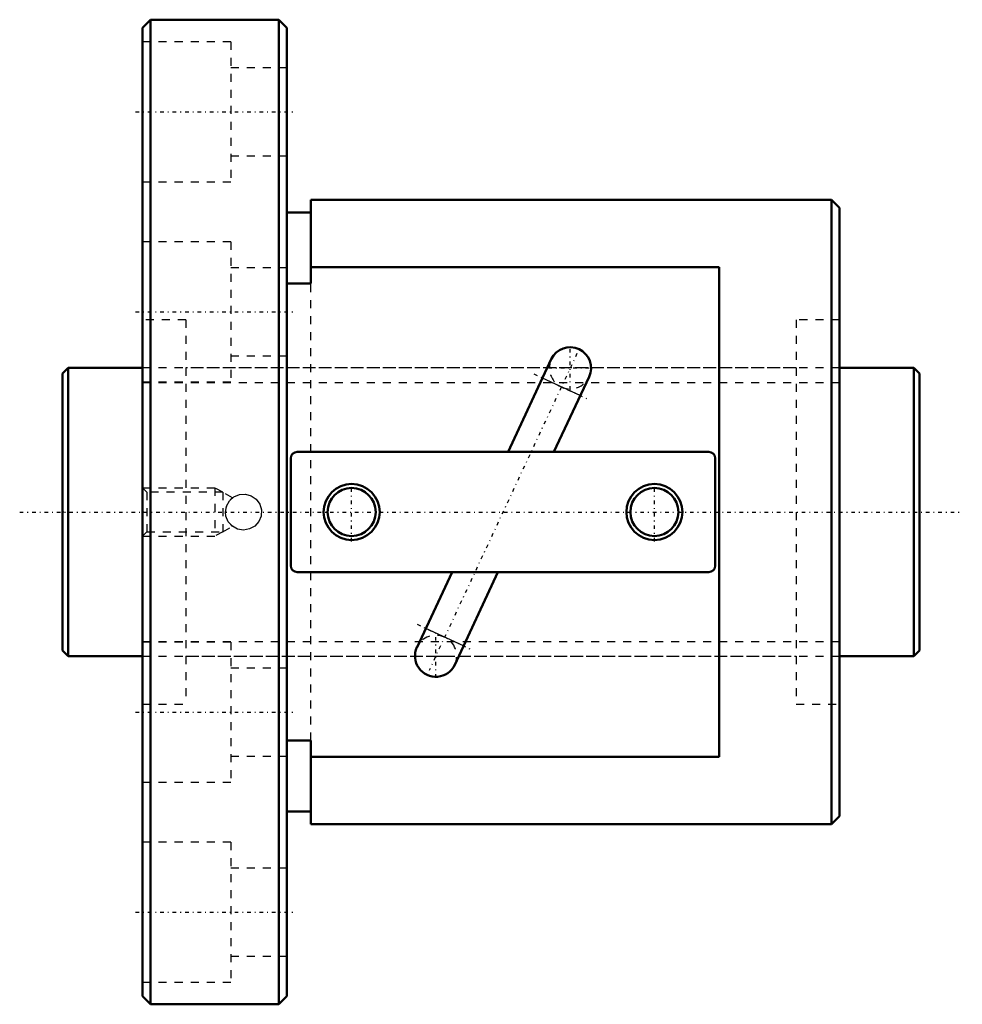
# Model space of a CAD drawing. Header units: millimetres. Extents: x -5 to 112, y -62 to 62.
import ezdxf

# ---------------------------------------------------------------- set-up
doc = ezdxf.new("R2010")
doc.units = ezdxf.units.MM
doc.linetypes.add('Center', pattern=[1.5, 0.45, -0.5, 0.05, -0.5])
doc.linetypes.add('Dashed', pattern=[2, 1, -1])
for name, color, linetype, lineweight in [('2d ConnectionPoints', 7, 'Continuous', 50), ('AM_0', 7, 'Continuous', 50), ('AM_4', 3, 'Continuous', 25), ('AM_5', 3, 'Continuous', 25), ('AM_7', 7, 'Center', 25), ('AM_9', 6, 'Dashed', 25)]:
    doc.layers.add(name, color=color, linetype=linetype, lineweight=lineweight)

# ---------------------------------------------------------------- blocks, each defined once
blk = doc.blocks.new('1_BNF_3612_2_5RR_Nut_0_in_BNF3612V_2_5RRG1_107LC0_000_rev_0')
at = {"layer": 'AM_0'}
for p, q in [((11, 61.5), (10, 60.5)), ((27, 61.5), (11, 61.5)), ((11, 61.5), (11, -61.5)), ((28, 60.5), (27, 61.5)), ((27, 61.5), (27, -61.5)), ((10, 60.5), (10, -60.5)), ((28, 60.5), (28, -60.5)), ((31, 39), (31, 28.53)), ((96, 39), (31, 39)), ((97, 38), (96, 39)), ((96, 39), (96, -39)), ((31, 37.4), (28, 37.4)), ((97, 38), (97, -38)), ((82, 30.6), (31, 30.6)), ((82, -30.6), (82, 30.6)), ((31, 28.53), (28, 28.53)), ((61.03, 19.09), (55.63, 7.5)), ((61.36, 7.5), (65.74, 16.89)), ((80.7, 7.5), (29.3, 7.5)), ((28.5, 6.7), (28.5, -6.7)), ((81.5, -6.7), (81.5, 6.7)), ((29.3, -7.5), (80.7, -7.5)), ((48.64, -7.5), (44.26, -16.89)), ((48.97, -19.09), (54.37, -7.5)), ((28, -28.53), (31, -28.53)), ((31, -28.53), (31, -39)), ((31, -30.6), (82, -30.6)), ((28, -37.4), (31, -37.4)), ((96, -39), (97, -38)), ((31, -39), (96, -39)), ((10, -60.5), (11, -61.5)), ((11, -61.5), (27, -61.5)), ((27, -61.5), (28, -60.5))]:
    blk.add_line(p, q, dxfattribs=at)
for centre, radius in [((36.1, 0), 3.5), ((36.1, 0), 3), ((73.9, 0), 3.5), ((73.9, 0), 3)]:
    blk.add_circle(centre, radius, dxfattribs=at)
for centre, radius, start, end in [((63.39, 17.99), 2.6, 335, 155), ((29.3, 6.7), 0.8, 90, 180), ((80.7, 6.7), 0.8, 0, 90), ((29.3, -6.7), 0.8, 180, 270), ((80.7, -6.7), 0.8, 270, 360), ((46.61, -17.99), 2.6, 155, 335)]:
    blk.add_arc(centre, radius, start, end, dxfattribs=at)
at = {"layer": 'AM_4'}
for p, q in [((64.65, 14.54), (59.93, 16.73)), ((50.07, -16.73), (45.35, -14.54))]:
    blk.add_line(p, q, dxfattribs=at)
at = {"layer": 'AM_5', "linetype": 'Dashed'}
for p, q in [((10, 3), (19, 3)), ((20, 2.46), (19, 3)), ((19, 3), (19, -3)), ((20, -2.46), (19, -3)), ((10, -3), (19, -3))]:
    blk.add_line(p, q, dxfattribs=at)
at = {"layer": 'AM_7'}
for p, q in [((9.1, 50), (28.9, 50)), ((9.1, 25), (28.9, 25)), ((64.23, 19.79), (45.77, -19.79)), ((63.39, 15.26), (63.39, 20.72)), ((58.85, 17.24), (65.73, 14.03)), ((60.66, 17.99), (66.12, 17.99)), ((36.1, -3.67), (36.1, 3.67)), ((73.9, -3.67), (73.9, 3.67)), ((44.27, -14.03), (51.15, -17.24)), ((46.61, -20.72), (46.61, -15.26)), ((43.88, -17.99), (49.34, -17.99)), ((9.1, -25), (28.9, -25)), ((9.1, -50), (28.9, -50))]:
    blk.add_line(p, q, dxfattribs=at)
at = {"layer": 'AM_9'}
for p, q in [((21, 58.75), (10, 58.75)), ((21, 58.75), (21, 41.25)), ((28, 55.5), (21, 55.5)), ((21, 44.5), (28, 44.5)), ((10, 41.25), (21, 41.25)), ((21, 33.75), (10, 33.75)), ((21, 33.75), (21, 16.25)), ((28, 30.5), (21, 30.5)), ((31, -28.53), (31, 28.53)), ((15.4, 24), (10, 24)), ((15.4, 24), (15.4, -24)), ((97, 24), (91.6, 24)), ((91.6, 24), (91.6, -24)), ((21, 19.5), (28, 19.5)), ((91.6, 18), (15.4, 18)), ((10, 16.25), (21, 16.25)), ((10.54, 2.46), (10, 3)), ((20, 2.46), (10.54, 2.46)), ((10.54, 2.46), (10.54, -2.46)), ((21.22, 1.78), (20, 2.46)), ((20, 2.46), (20, -2.46)), ((10, -3), (10.54, -2.46)), ((10.54, -2.46), (20, -2.46)), ((20, -2.46), (21.21, -1.78)), ((21, -16.25), (10, -16.25)), ((21, -16.25), (21, -33.75)), ((15.4, -18), (91.6, -18)), ((28, -19.5), (21, -19.5)), ((10, -24), (15.4, -24)), ((91.6, -24), (97, -24)), ((21, -30.5), (28, -30.5)), ((10, -33.75), (21, -33.75)), ((21, -41.25), (10, -41.25)), ((21, -41.25), (21, -58.75)), ((28, -44.5), (21, -44.5)), ((21, -55.5), (28, -55.5)), ((10, -58.75), (21, -58.75))]:
    blk.add_line(p, q, dxfattribs=at)
for points in [[(20.35, 0), (20.48, 0.74), (20.84, 1.4), (21.4, 1.9), (22.1, 2.19), (22.85, 2.24), (23.57, 2.03), (24.19, 1.6), (24.63, 0.98), (24.84, 0.25), (24.79, -0.5), (24.51, -1.19), (24.01, -1.75), (23.35, -2.12), (22.6, -2.25), (21.86, -2.13), (21.21, -1.77), (20.7, -1.21), (20.41, -0.51), (20.35, 0)], [(21.22, 1.78), (21.15, 1.72), (21.09, 1.67)], [(21.09, -1.67), (21.21, -1.77), (21.22, -1.78)]]:
    blk.add_lwpolyline(points, dxfattribs=at)
for centre, radius, start, end in [((63.39, 17.99), 2.6, 155, 335), ((22.6, 0), 2.25, 132.1656, 139.8006), ((22.6, 0), 2.25, 160.7142, 182.0033), ((22.6, 0), 2.25, 222.2943, 227.8344), ((46.61, -17.99), 2.6, 335, 155)]:
    blk.add_arc(centre, radius, start, end, dxfattribs=at)
blk = doc.blocks.new('2_BNF_3612_2_5RR000_Shaft_0_in_BNF3612V_2_5RRG1_107LC0_000_rev_0')
at = {"layer": 'AM_0'}
for p, q in [((0.7, 18), (0, 17.3)), ((0, 17.3), (0, -17.3)), ((10, 18), (0.7, 18)), ((0.7, 18), (0.7, -18)), ((106.3, 18), (97, 18)), ((107, 17.3), (106.3, 18)), ((106.3, 18), (106.3, -18)), ((107, 17.3), (107, -17.3)), ((0, -17.3), (0.7, -18)), ((0.7, -18), (10, -18)), ((97, -18), (106.3, -18)), ((106.3, -18), (107, -17.3))]:
    blk.add_line(p, q, dxfattribs=at)
at = {"layer": 'AM_5', "linetype": 'Dashed'}
for p, q in [((10, 16.1595), (97, 16.1595)), ((10, -16.1595), (97, -16.1595))]:
    blk.add_line(p, q, dxfattribs=at)
at = {"layer": 'AM_7'}
blk.add_line((-5.35, 0), (112.35, 0), dxfattribs=at)
at = {"layer": 'AM_9'}
for p, q in [((97, 18), (10, 18)), ((10, -18), (97, -18))]:
    blk.add_line(p, q, dxfattribs=at)

msp = doc.modelspace()

# ---------------------------------------------------------------- linework, layer by layer
at = {"layer": '2d ConnectionPoints'}
for p in [(0, 0), (10, 0)]:
    msp.add_point(p, dxfattribs=at)

# ---------------------------------------------------------------- block references
for name in ['1_BNF_3612_2_5RR_Nut_0_in_BNF3612V_2_5RRG1_107LC0_000_rev_0', '2_BNF_3612_2_5RR000_Shaft_0_in_BNF3612V_2_5RRG1_107LC0_000_rev_0']:
    msp.add_blockref(name, (0, 0))

doc.saveas('drawing.dxf')
